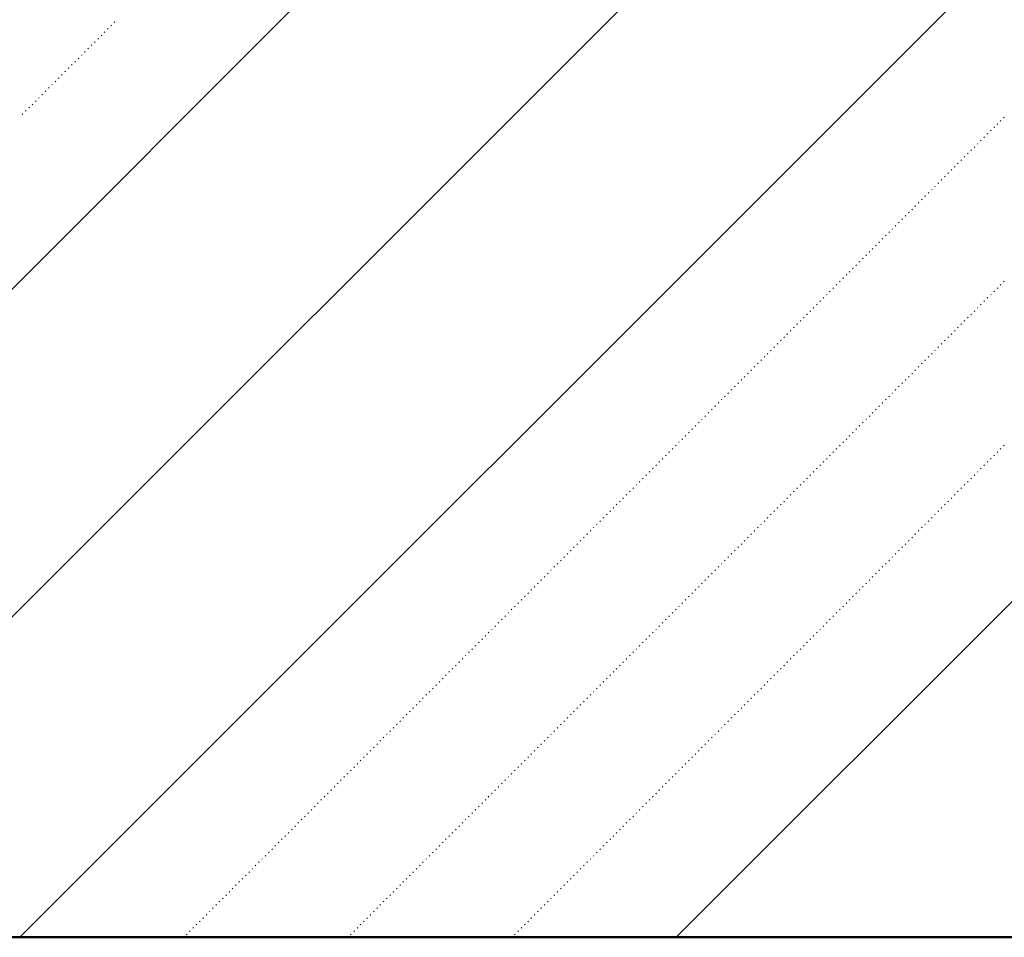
# Model space of a CAD drawing. Header units: millimetres. Extents: x 0 to 1260, y 0 to 297.
# Tile 10 of 104: x 55.46 to 60.76, y 111.87 to 116.81. Entities that reach past the tile are written whole.
import ezdxf

# ---------------------------------------------------------------- set-up
doc = ezdxf.new("R2010")
doc.units = ezdxf.units.MM
for name, pattern in [('K5LT32802', [0]), ('K5LT32806', [0]), ('K5LT_BASIC', [0])]:
    doc.linetypes.add(name, pattern=pattern)
doc.layers.add('Системный слой', color=7, linetype='Continuous')

# ---------------------------------------------------------------- blocks, each defined once
blk = doc.blocks.new('U86')
at = {"layer": 'Системный слой', "color": 7, "linetype": 'K5LT32802', "lineweight": 9}
for p, q in [((51.9222, 111.8654), (63.4126, 123.3558)), ((53.69, 111.8654), (63.8852, 122.0607)), ((55.4577, 111.8654), (63.8852, 120.2929)), ((58.9933, 111.8654), (63.8852, 116.7574))]:
    blk.add_line(p, q, dxfattribs=at)
at = {"layer": 'Системный слой', "color": 7, "linetype": 'K5LT32806', "lineweight": 18}
for p, q in [((55.9486, 116.7757), (55.9521, 116.7792)), ((55.9662, 116.7934), (55.9698, 116.7969)), ((55.8955, 116.7226), (55.8991, 116.7262)), ((55.9132, 116.7403), (55.9167, 116.7439)), ((55.9309, 116.758), (55.9344, 116.7615)), ((55.8425, 116.6696), (55.846, 116.6731)), ((55.8602, 116.6873), (55.8637, 116.6908)), ((55.8779, 116.705), (55.8814, 116.7085)), ((55.7895, 116.6166), (55.793, 116.6201)), ((55.8071, 116.6343), (55.8107, 116.6378)), ((55.8248, 116.6519), (55.8284, 116.6555)), ((55.7364, 116.5635), (55.74, 116.5671)), ((55.7541, 116.5812), (55.7576, 116.5848)), ((55.7718, 116.5989), (55.7753, 116.6024)), ((55.6834, 116.5105), (55.6869, 116.5141)), ((55.7011, 116.5282), (55.7046, 116.5317)), ((55.7188, 116.5459), (55.7223, 116.5494)), ((55.6304, 116.4575), (55.6339, 116.461)), ((55.648, 116.4752), (55.6516, 116.4787)), ((55.6657, 116.4928), (55.6693, 116.4964)), ((55.5773, 116.4044), (55.5809, 116.408)), ((55.595, 116.4221), (55.5985, 116.4257)), ((55.6127, 116.4398), (55.6162, 116.4433)), ((55.5243, 116.3514), (55.5278, 116.355)), ((55.542, 116.3691), (55.5455, 116.3726)), ((55.5597, 116.3868), (55.5632, 116.3903)), ((55.4713, 116.2984), (55.4748, 116.3019)), ((55.4889, 116.3161), (55.4925, 116.3196)), ((55.5066, 116.3337), (55.5102, 116.3373)), ((60.7215, 116.2453), (60.7251, 116.2489)), ((60.7392, 116.263), (60.7427, 116.2666)), ((60.7569, 116.2807), (60.7604, 116.2842)), ((60.6685, 116.1923), (60.672, 116.1959)), ((60.6862, 116.21), (60.6897, 116.2135)), ((60.7039, 116.2277), (60.7074, 116.2312)), ((60.6155, 116.1393), (60.619, 116.1428)), ((60.6331, 116.157), (60.6367, 116.1605)), ((60.6508, 116.1746), (60.6544, 116.1782)), ((60.5624, 116.0863), (60.566, 116.0898)), ((60.5801, 116.1039), (60.5837, 116.1075)), ((60.5978, 116.1216), (60.6013, 116.1251)), ((60.5094, 116.0332), (60.5129, 116.0368)), ((60.5271, 116.0509), (60.5306, 116.0544)), ((60.5448, 116.0686), (60.5483, 116.0721)), ((60.4564, 115.9802), (60.4599, 115.9837)), ((60.474, 115.9979), (60.4776, 116.0014)), ((60.4917, 116.0155), (60.4953, 116.0191)), ((60.4033, 115.9272), (60.4069, 115.9307)), ((60.421, 115.9448), (60.4246, 115.9484)), ((60.4387, 115.9625), (60.4422, 115.966)), ((60.3503, 115.8741), (60.3538, 115.8777)), ((60.368, 115.8918), (60.3715, 115.8953)), ((60.3857, 115.9095), (60.3892, 115.913)), ((60.2973, 115.8211), (60.3008, 115.8246)), ((60.3149, 115.8388), (60.3185, 115.8423)), ((60.3326, 115.8564), (60.3362, 115.86)), ((60.2442, 115.7681), (60.2478, 115.7716)), ((60.2619, 115.7857), (60.2655, 115.7893)), ((60.2796, 115.8034), (60.2831, 115.8069)), ((60.1912, 115.715), (60.1947, 115.7186)), ((60.2089, 115.7327), (60.2124, 115.7362)), ((60.2266, 115.7504), (60.2301, 115.7539)), ((60.1382, 115.662), (60.1417, 115.6655)), ((60.1559, 115.6797), (60.1594, 115.6832)), ((60.1735, 115.6973), (60.1771, 115.7009)), ((60.0851, 115.609), (60.0887, 115.6125)), ((60.1028, 115.6266), (60.1064, 115.6302)), ((60.1205, 115.6443), (60.124, 115.6478)), ((60.0321, 115.5559), (60.0356, 115.5595)), ((60.0498, 115.5736), (60.0533, 115.5771)), ((60.0675, 115.5913), (60.071, 115.5948)), ((59.9791, 115.5029), (59.9826, 115.5064)), ((59.9968, 115.5206), (60.0003, 115.5241)), ((60.0144, 115.5382), (60.018, 115.5418)), ((59.926, 115.4499), (59.9296, 115.4534)), ((59.9437, 115.4675), (59.9473, 115.4711)), ((59.9614, 115.4852), (59.9649, 115.4887)), ((59.873, 115.3968), (59.8765, 115.4004)), ((59.8907, 115.4145), (59.8942, 115.418)), ((59.9084, 115.4322), (59.9119, 115.4357)), ((60.7569, 115.3968), (60.7604, 115.4004)), ((59.82, 115.3438), (59.8235, 115.3473)), ((59.8377, 115.3615), (59.8412, 115.365)), ((59.8553, 115.3791), (59.8589, 115.3827)), ((60.7039, 115.3438), (60.7074, 115.3473)), ((60.7215, 115.3615), (60.7251, 115.365)), ((60.7392, 115.3791), (60.7427, 115.3827)), ((59.7669, 115.2908), (59.7705, 115.2943)), ((59.7846, 115.3084), (59.7882, 115.312)), ((59.8023, 115.3261), (59.8058, 115.3296)), ((60.6508, 115.2908), (60.6544, 115.2943)), ((60.6685, 115.3084), (60.672, 115.312)), ((60.6862, 115.3261), (60.6897, 115.3296)), ((59.7139, 115.2377), (59.7174, 115.2413)), ((59.7316, 115.2554), (59.7351, 115.2589)), ((59.7493, 115.2731), (59.7528, 115.2766)), ((60.5978, 115.2377), (60.6013, 115.2413)), ((60.6155, 115.2554), (60.619, 115.2589)), ((60.6331, 115.2731), (60.6367, 115.2766)), ((59.6609, 115.1847), (59.6644, 115.1882)), ((59.6786, 115.2024), (59.6821, 115.2059)), ((59.6962, 115.22), (59.6998, 115.2236)), ((60.5448, 115.1847), (60.5483, 115.1882)), ((60.5624, 115.2024), (60.566, 115.2059)), ((60.5801, 115.22), (60.5837, 115.2236)), ((59.6078, 115.1317), (59.6114, 115.1352)), ((59.6255, 115.1493), (59.6291, 115.1529)), ((59.6432, 115.167), (59.6467, 115.1705)), ((60.4917, 115.1317), (60.4953, 115.1352)), ((60.5094, 115.1493), (60.5129, 115.1529)), ((60.5271, 115.167), (60.5306, 115.1705)), ((59.5548, 115.0786), (59.5583, 115.0822)), ((59.5725, 115.0963), (59.576, 115.0998)), ((59.5902, 115.114), (59.5937, 115.1175)), ((60.4387, 115.0786), (60.4422, 115.0822)), ((60.4564, 115.0963), (60.4599, 115.0998)), ((60.474, 115.114), (60.4776, 115.1175)), ((59.5018, 115.0256), (59.5053, 115.0291)), ((59.5195, 115.0433), (59.523, 115.0468)), ((59.5371, 115.0609), (59.5407, 115.0645)), ((60.3857, 115.0256), (60.3892, 115.0291)), ((60.4033, 115.0433), (60.4069, 115.0468)), ((60.421, 115.0609), (60.4246, 115.0645)), ((59.4487, 114.9726), (59.4523, 114.9761)), ((59.4664, 114.9902), (59.47, 114.9938)), ((59.4841, 115.0079), (59.4876, 115.0114)), ((60.3326, 114.9726), (60.3362, 114.9761)), ((60.3503, 114.9902), (60.3538, 114.9938)), ((60.368, 115.0079), (60.3715, 115.0114)), ((59.3957, 114.9195), (59.3992, 114.9231)), ((59.4134, 114.9372), (59.4169, 114.9407)), ((59.4311, 114.9549), (59.4346, 114.9584)), ((60.2796, 114.9195), (60.2831, 114.9231)), ((60.2973, 114.9372), (60.3008, 114.9407)), ((60.3149, 114.9549), (60.3185, 114.9584)), ((59.3427, 114.8665), (59.3462, 114.87)), ((59.3604, 114.8842), (59.3639, 114.8877)), ((59.378, 114.9018), (59.3816, 114.9054)), ((60.2266, 114.8665), (60.2301, 114.87)), ((60.2442, 114.8842), (60.2478, 114.8877)), ((60.2619, 114.9018), (60.2655, 114.9054)), ((59.2896, 114.8135), (59.2932, 114.817)), ((59.3073, 114.8311), (59.3109, 114.8347)), ((59.325, 114.8488), (59.3285, 114.8523)), ((60.1735, 114.8135), (60.1771, 114.817)), ((60.1912, 114.8311), (60.1947, 114.8347)), ((60.2089, 114.8488), (60.2124, 114.8523)), ((59.2366, 114.7604), (59.2401, 114.764)), ((59.2543, 114.7781), (59.2578, 114.7816)), ((59.272, 114.7958), (59.2755, 114.7993)), ((60.1205, 114.7604), (60.124, 114.764)), ((60.1382, 114.7781), (60.1417, 114.7816)), ((60.1559, 114.7958), (60.1594, 114.7993)), ((59.1836, 114.7074), (59.1871, 114.7109)), ((59.2013, 114.7251), (59.2048, 114.7286)), ((59.2189, 114.7427), (59.2225, 114.7463)), ((60.0675, 114.7074), (60.071, 114.7109)), ((60.0851, 114.7251), (60.0887, 114.7286)), ((60.1028, 114.7427), (60.1064, 114.7463)), ((59.1305, 114.6544), (59.1341, 114.6579)), ((59.1482, 114.672), (59.1518, 114.6756)), ((59.1659, 114.6897), (59.1694, 114.6933)), ((60.0144, 114.6544), (60.018, 114.6579)), ((60.0321, 114.672), (60.0356, 114.6756)), ((60.0498, 114.6897), (60.0533, 114.6933)), ((59.0775, 114.6013), (59.081, 114.6049)), ((59.0952, 114.619), (59.0987, 114.6225)), ((59.1129, 114.6367), (59.1164, 114.6402)), ((59.9614, 114.6013), (59.9649, 114.6049)), ((59.9791, 114.619), (59.9826, 114.6225)), ((59.9968, 114.6367), (60.0003, 114.6402)), ((59.0245, 114.5483), (59.028, 114.5518)), ((59.0422, 114.566), (59.0457, 114.5695)), ((59.0598, 114.5836), (59.0634, 114.5872)), ((59.9084, 114.5483), (59.9119, 114.5518)), ((59.926, 114.566), (59.9296, 114.5695)), ((59.9437, 114.5836), (59.9473, 114.5872)), ((58.9714, 114.4953), (58.975, 114.4988)), ((58.9891, 114.5129), (58.9927, 114.5165)), ((59.0068, 114.5306), (59.0103, 114.5342)), ((59.8553, 114.4953), (59.8589, 114.4988)), ((59.873, 114.5129), (59.8765, 114.5165)), ((59.8907, 114.5306), (59.8942, 114.5342)), ((60.7392, 114.4953), (60.7427, 114.4988)), ((60.7569, 114.5129), (60.7604, 114.5165)), ((58.9184, 114.4422), (58.9219, 114.4458)), ((58.9361, 114.4599), (58.9396, 114.4634)), ((58.9538, 114.4776), (58.9573, 114.4811)), ((59.8023, 114.4422), (59.8058, 114.4458)), ((59.82, 114.4599), (59.8235, 114.4634)), ((59.8377, 114.4776), (59.8412, 114.4811)), ((60.6862, 114.4422), (60.6897, 114.4458)), ((60.7039, 114.4599), (60.7074, 114.4634)), ((60.7215, 114.4776), (60.7251, 114.4811)), ((58.8654, 114.3892), (58.8689, 114.3927)), ((58.8831, 114.4069), (58.8866, 114.4104)), ((58.9007, 114.4245), (58.9043, 114.4281)), ((59.7493, 114.3892), (59.7528, 114.3927)), ((59.7669, 114.4069), (59.7705, 114.4104)), ((59.7846, 114.4245), (59.7882, 114.4281)), ((60.6331, 114.3892), (60.6367, 114.3927)), ((60.6508, 114.4069), (60.6544, 114.4104)), ((60.6685, 114.4245), (60.672, 114.4281)), ((58.8123, 114.3362), (58.8159, 114.3397)), ((58.83, 114.3538), (58.8336, 114.3574)), ((58.8477, 114.3715), (58.8512, 114.3751)), ((59.6962, 114.3362), (59.6998, 114.3397)), ((59.7139, 114.3538), (59.7174, 114.3574)), ((59.7316, 114.3715), (59.7351, 114.3751)), ((60.5801, 114.3362), (60.5837, 114.3397)), ((60.5978, 114.3538), (60.6013, 114.3574)), ((60.6155, 114.3715), (60.619, 114.3751)), ((58.7593, 114.2831), (58.7629, 114.2867)), ((58.777, 114.3008), (58.7805, 114.3043)), ((58.7947, 114.3185), (58.7982, 114.322)), ((59.6432, 114.2831), (59.6467, 114.2867)), ((59.6609, 114.3008), (59.6644, 114.3043)), ((59.6786, 114.3185), (59.6821, 114.322)), ((60.5271, 114.2831), (60.5306, 114.2867)), ((60.5448, 114.3008), (60.5483, 114.3043)), ((60.5624, 114.3185), (60.566, 114.322)), ((58.7063, 114.2301), (58.7098, 114.2336)), ((58.724, 114.2478), (58.7275, 114.2513)), ((58.7416, 114.2655), (58.7452, 114.269)), ((59.5902, 114.2301), (59.5937, 114.2336)), ((59.6078, 114.2478), (59.6114, 114.2513)), ((59.6255, 114.2655), (59.6291, 114.269)), ((60.474, 114.2301), (60.4776, 114.2336)), ((60.4917, 114.2478), (60.4953, 114.2513)), ((60.5094, 114.2655), (60.5129, 114.269)), ((58.6532, 114.1771), (58.6568, 114.1806)), ((58.6709, 114.1947), (58.6745, 114.1983)), ((58.6886, 114.2124), (58.6921, 114.216)), ((59.5371, 114.1771), (59.5407, 114.1806)), ((59.5548, 114.1947), (59.5583, 114.1983)), ((59.5725, 114.2124), (59.576, 114.216)), ((60.421, 114.1771), (60.4246, 114.1806)), ((60.4387, 114.1947), (60.4422, 114.1983)), ((60.4564, 114.2124), (60.4599, 114.216)), ((58.6002, 114.124), (58.6038, 114.1276)), ((58.6179, 114.1417), (58.6214, 114.1452)), ((58.6356, 114.1594), (58.6391, 114.1629)), ((59.4841, 114.124), (59.4876, 114.1276)), ((59.5018, 114.1417), (59.5053, 114.1452)), ((59.5195, 114.1594), (59.523, 114.1629)), ((60.368, 114.124), (60.3715, 114.1276)), ((60.3857, 114.1417), (60.3892, 114.1452)), ((60.4033, 114.1594), (60.4069, 114.1629)), ((58.5472, 114.071), (58.5507, 114.0745)), ((58.5649, 114.0887), (58.5684, 114.0922)), ((58.5825, 114.1064), (58.5861, 114.1099)), ((59.4311, 114.071), (59.4346, 114.0745)), ((59.4487, 114.0887), (59.4523, 114.0922)), ((59.4664, 114.1064), (59.47, 114.1099)), ((60.3149, 114.071), (60.3185, 114.0745)), ((60.3326, 114.0887), (60.3362, 114.0922)), ((60.3503, 114.1064), (60.3538, 114.1099)), ((58.4941, 114.018), (58.4977, 114.0215)), ((58.5118, 114.0356), (58.5154, 114.0392)), ((58.5295, 114.0533), (58.533, 114.0569)), ((59.378, 114.018), (59.3816, 114.0215)), ((59.3957, 114.0356), (59.3992, 114.0392)), ((59.4134, 114.0533), (59.4169, 114.0569)), ((60.2619, 114.018), (60.2655, 114.0215)), ((60.2796, 114.0356), (60.2831, 114.0392)), ((60.2973, 114.0533), (60.3008, 114.0569)), ((58.4411, 113.9649), (58.4447, 113.9685)), ((58.4588, 113.9826), (58.4623, 113.9861)), ((58.4765, 114.0003), (58.48, 114.0038)), ((59.325, 113.9649), (59.3285, 113.9685)), ((59.3427, 113.9826), (59.3462, 113.9861)), ((59.3604, 114.0003), (59.3639, 114.0038)), ((60.2089, 113.9649), (60.2124, 113.9685)), ((60.2266, 113.9826), (60.2301, 113.9861)), ((60.2442, 114.0003), (60.2478, 114.0038)), ((58.3881, 113.9119), (58.3916, 113.9154)), ((58.4058, 113.9296), (58.4093, 113.9331)), ((58.4234, 113.9473), (58.427, 113.9508)), ((59.272, 113.9119), (59.2755, 113.9154)), ((59.2896, 113.9296), (59.2932, 113.9331)), ((59.3073, 113.9473), (59.3109, 113.9508)), ((60.1559, 113.9119), (60.1594, 113.9154)), ((60.1735, 113.9296), (60.1771, 113.9331)), ((60.1912, 113.9473), (60.1947, 113.9508)), ((58.3351, 113.8589), (58.3386, 113.8624)), ((58.3527, 113.8765), (58.3563, 113.8801)), ((58.3704, 113.8942), (58.3739, 113.8978)), ((59.2189, 113.8589), (59.2225, 113.8624)), ((59.2366, 113.8765), (59.2401, 113.8801)), ((59.2543, 113.8942), (59.2578, 113.8978)), ((60.1028, 113.8589), (60.1064, 113.8624)), ((60.1205, 113.8765), (60.124, 113.8801)), ((60.1382, 113.8942), (60.1417, 113.8978)), ((58.282, 113.8058), (58.2856, 113.8094)), ((58.2997, 113.8235), (58.3032, 113.827)), ((58.3174, 113.8412), (58.3209, 113.8447)), ((59.1659, 113.8058), (59.1694, 113.8094)), ((59.1836, 113.8235), (59.1871, 113.827)), ((59.2013, 113.8412), (59.2048, 113.8447)), ((60.0498, 113.8058), (60.0533, 113.8094)), ((60.0675, 113.8235), (60.071, 113.827)), ((60.0851, 113.8412), (60.0887, 113.8447)), ((58.229, 113.7528), (58.2325, 113.7563)), ((58.2467, 113.7705), (58.2502, 113.774)), ((58.2643, 113.7882), (58.2679, 113.7917)), ((59.1129, 113.7528), (59.1164, 113.7563)), ((59.1305, 113.7705), (59.1341, 113.774)), ((59.1482, 113.7882), (59.1518, 113.7917)), ((59.9968, 113.7528), (60.0003, 113.7563)), ((60.0144, 113.7705), (60.018, 113.774)), ((60.0321, 113.7882), (60.0356, 113.7917)), ((58.176, 113.6998), (58.1795, 113.7033)), ((58.1936, 113.7174), (58.1972, 113.721)), ((58.2113, 113.7351), (58.2148, 113.7387)), ((59.0598, 113.6998), (59.0634, 113.7033)), ((59.0775, 113.7174), (59.081, 113.721)), ((59.0952, 113.7351), (59.0987, 113.7387)), ((59.9437, 113.6998), (59.9473, 113.7033)), ((59.9614, 113.7174), (59.9649, 113.721)), ((59.9791, 113.7351), (59.9826, 113.7387)), ((58.1229, 113.6467), (58.1265, 113.6503)), ((58.1406, 113.6644), (58.1441, 113.6679)), ((58.1583, 113.6821), (58.1618, 113.6856)), ((59.0068, 113.6467), (59.0103, 113.6503)), ((59.0245, 113.6644), (59.028, 113.6679)), ((59.0422, 113.6821), (59.0457, 113.6856)), ((59.8907, 113.6467), (59.8942, 113.6503)), ((59.9084, 113.6644), (59.9119, 113.6679)), ((59.926, 113.6821), (59.9296, 113.6856)), ((58.0699, 113.5937), (58.0734, 113.5972)), ((58.0876, 113.6114), (58.0911, 113.6149)), ((58.1052, 113.6291), (58.1088, 113.6326)), ((58.9538, 113.5937), (58.9573, 113.5972)), ((58.9714, 113.6114), (58.975, 113.6149)), ((58.9891, 113.6291), (58.9927, 113.6326)), ((59.8377, 113.5937), (59.8412, 113.5972)), ((59.8553, 113.6114), (59.8589, 113.6149)), ((59.873, 113.6291), (59.8765, 113.6326)), ((58.0169, 113.5407), (58.0204, 113.5442)), ((58.0345, 113.5583), (58.0381, 113.5619)), ((58.0522, 113.576), (58.0557, 113.5796)), ((58.9007, 113.5407), (58.9043, 113.5442)), ((58.9184, 113.5583), (58.9219, 113.5619)), ((58.9361, 113.576), (58.9396, 113.5796)), ((59.7846, 113.5407), (59.7882, 113.5442)), ((59.8023, 113.5583), (59.8058, 113.5619)), ((59.82, 113.576), (59.8235, 113.5796)), ((57.9638, 113.4876), (57.9674, 113.4912)), ((57.9815, 113.5053), (57.985, 113.5088)), ((57.9992, 113.523), (58.0027, 113.5265)), ((58.8477, 113.4876), (58.8512, 113.4912)), ((58.8654, 113.5053), (58.8689, 113.5088)), ((58.8831, 113.523), (58.8866, 113.5265)), ((59.7316, 113.4876), (59.7351, 113.4912)), ((59.7493, 113.5053), (59.7528, 113.5088)), ((59.7669, 113.523), (59.7705, 113.5265)), ((57.9108, 113.4346), (57.9143, 113.4381)), ((57.9285, 113.4523), (57.932, 113.4558)), ((57.9461, 113.47), (57.9497, 113.4735)), ((58.7947, 113.4346), (58.7982, 113.4381)), ((58.8123, 113.4523), (58.8159, 113.4558)), ((58.83, 113.47), (58.8336, 113.4735)), ((59.6786, 113.4346), (59.6821, 113.4381)), ((59.6962, 113.4523), (59.6998, 113.4558)), ((59.7139, 113.47), (59.7174, 113.4735)), ((57.8578, 113.3816), (57.8613, 113.3851)), ((57.8754, 113.3992), (57.879, 113.4028)), ((57.8931, 113.4169), (57.8966, 113.4205)), ((58.7416, 113.3816), (58.7452, 113.3851)), ((58.7593, 113.3992), (58.7629, 113.4028)), ((58.777, 113.4169), (58.7805, 113.4205)), ((59.6255, 113.3816), (59.6291, 113.3851)), ((59.6432, 113.3992), (59.6467, 113.4028)), ((59.6609, 113.4169), (59.6644, 113.4205)), ((57.8047, 113.3285), (57.8083, 113.3321)), ((57.8224, 113.3462), (57.8259, 113.3497)), ((57.8401, 113.3639), (57.8436, 113.3674)), ((58.6886, 113.3285), (58.6921, 113.3321)), ((58.7063, 113.3462), (58.7098, 113.3497)), ((58.724, 113.3639), (58.7275, 113.3674)), ((59.5725, 113.3285), (59.576, 113.3321)), ((59.5902, 113.3462), (59.5937, 113.3497)), ((59.6078, 113.3639), (59.6114, 113.3674)), ((57.7517, 113.2755), (57.7552, 113.279)), ((57.7694, 113.2932), (57.7729, 113.2967)), ((57.787, 113.3109), (57.7906, 113.3144)), ((58.6356, 113.2755), (58.6391, 113.279)), ((58.6532, 113.2932), (58.6568, 113.2967)), ((58.6709, 113.3109), (58.6745, 113.3144)), ((59.5195, 113.2755), (59.523, 113.279)), ((59.5371, 113.2932), (59.5407, 113.2967)), ((59.5548, 113.3109), (59.5583, 113.3144)), ((57.6987, 113.2225), (57.7022, 113.226)), ((57.7163, 113.2401), (57.7199, 113.2437)), ((57.734, 113.2578), (57.7375, 113.2614)), ((58.5825, 113.2225), (58.5861, 113.226)), ((58.6002, 113.2401), (58.6038, 113.2437)), ((58.6179, 113.2578), (58.6214, 113.2614)), ((59.4664, 113.2225), (59.47, 113.226)), ((59.4841, 113.2401), (59.4876, 113.2437)), ((59.5018, 113.2578), (59.5053, 113.2614)), ((57.6456, 113.1694), (57.6492, 113.173)), ((57.6633, 113.1871), (57.6668, 113.1906)), ((57.681, 113.2048), (57.6845, 113.2083)), ((58.5295, 113.1694), (58.533, 113.173)), ((58.5472, 113.1871), (58.5507, 113.1906)), ((58.5649, 113.2048), (58.5684, 113.2083)), ((59.4134, 113.1694), (59.4169, 113.173)), ((59.4311, 113.1871), (59.4346, 113.1906)), ((59.4487, 113.2048), (59.4523, 113.2083)), ((57.5926, 113.1164), (57.5961, 113.1199)), ((57.6103, 113.1341), (57.6138, 113.1376)), ((57.6279, 113.1518), (57.6315, 113.1553)), ((58.4765, 113.1164), (58.48, 113.1199)), ((58.4941, 113.1341), (58.4977, 113.1376)), ((58.5118, 113.1518), (58.5154, 113.1553)), ((59.3604, 113.1164), (59.3639, 113.1199)), ((59.378, 113.1341), (59.3816, 113.1376)), ((59.3957, 113.1518), (59.3992, 113.1553)), ((57.5396, 113.0634), (57.5431, 113.0669)), ((57.5572, 113.081), (57.5608, 113.0846)), ((57.5749, 113.0987), (57.5784, 113.1023)), ((58.4234, 113.0634), (58.427, 113.0669)), ((58.4411, 113.081), (58.4447, 113.0846)), ((58.4588, 113.0987), (58.4623, 113.1023)), ((59.3073, 113.0634), (59.3109, 113.0669)), ((59.325, 113.081), (59.3285, 113.0846)), ((59.3427, 113.0987), (59.3462, 113.1023)), ((57.4865, 113.0103), (57.4901, 113.0139)), ((57.5042, 113.028), (57.5077, 113.0315)), ((57.5219, 113.0457), (57.5254, 113.0492)), ((58.3704, 113.0103), (58.3739, 113.0139)), ((58.3881, 113.028), (58.3916, 113.0315)), ((58.4058, 113.0457), (58.4093, 113.0492)), ((59.2543, 113.0103), (59.2578, 113.0139)), ((59.272, 113.028), (59.2755, 113.0315)), ((59.2896, 113.0457), (59.2932, 113.0492)), ((57.4335, 112.9573), (57.437, 112.9608)), ((57.4512, 112.975), (57.4547, 112.9785)), ((57.4688, 112.9927), (57.4724, 112.9962)), ((58.3174, 112.9573), (58.3209, 112.9608)), ((58.3351, 112.975), (58.3386, 112.9785)), ((58.3527, 112.9927), (58.3563, 112.9962)), ((59.2013, 112.9573), (59.2048, 112.9608)), ((59.2189, 112.975), (59.2225, 112.9785)), ((59.2366, 112.9927), (59.2401, 112.9962)), ((57.3805, 112.9043), (57.384, 112.9078)), ((57.3981, 112.9219), (57.4017, 112.9255)), ((57.4158, 112.9396), (57.4193, 112.9432)), ((58.2643, 112.9043), (58.2679, 112.9078)), ((58.282, 112.9219), (58.2856, 112.9255)), ((58.2997, 112.9396), (58.3032, 112.9432)), ((59.1482, 112.9043), (59.1518, 112.9078)), ((59.1659, 112.9219), (59.1694, 112.9255)), ((59.1836, 112.9396), (59.1871, 112.9432)), ((57.3274, 112.8512), (57.331, 112.8548)), ((57.3451, 112.8689), (57.3486, 112.8725)), ((57.3628, 112.8866), (57.3663, 112.8901)), ((58.2113, 112.8512), (58.2148, 112.8548)), ((58.229, 112.8689), (58.2325, 112.8725)), ((58.2467, 112.8866), (58.2502, 112.8901)), ((59.0952, 112.8512), (59.0987, 112.8548)), ((59.1129, 112.8689), (59.1164, 112.8725)), ((59.1305, 112.8866), (59.1341, 112.8901)), ((57.2744, 112.7982), (57.2779, 112.8017)), ((57.2921, 112.8159), (57.2956, 112.8194)), ((57.3097, 112.8336), (57.3133, 112.8371)), ((58.1583, 112.7982), (58.1618, 112.8017)), ((58.176, 112.8159), (58.1795, 112.8194)), ((58.1936, 112.8336), (58.1972, 112.8371)), ((59.0422, 112.7982), (59.0457, 112.8017)), ((59.0598, 112.8159), (59.0634, 112.8194)), ((59.0775, 112.8336), (59.081, 112.8371)), ((57.2214, 112.7452), (57.2249, 112.7487)), ((57.239, 112.7628), (57.2426, 112.7664)), ((57.2567, 112.7805), (57.2602, 112.7841)), ((58.1052, 112.7452), (58.1088, 112.7487)), ((58.1229, 112.7628), (58.1265, 112.7664)), ((58.1406, 112.7805), (58.1441, 112.7841)), ((58.9891, 112.7452), (58.9927, 112.7487)), ((59.0068, 112.7628), (59.0103, 112.7664)), ((59.0245, 112.7805), (59.028, 112.7841)), ((57.1683, 112.6921), (57.1719, 112.6957)), ((57.186, 112.7098), (57.1895, 112.7134)), ((57.2037, 112.7275), (57.2072, 112.731)), ((58.0522, 112.6921), (58.0557, 112.6957)), ((58.0699, 112.7098), (58.0734, 112.7134)), ((58.0876, 112.7275), (58.0911, 112.731)), ((58.9361, 112.6921), (58.9396, 112.6957)), ((58.9538, 112.7098), (58.9573, 112.7134)), ((58.9714, 112.7275), (58.975, 112.731)), ((57.1153, 112.6391), (57.1188, 112.6426)), ((57.133, 112.6568), (57.1365, 112.6603)), ((57.1506, 112.6745), (57.1542, 112.678)), ((57.9992, 112.6391), (58.0027, 112.6426)), ((58.0169, 112.6568), (58.0204, 112.6603)), ((58.0345, 112.6745), (58.0381, 112.678)), ((58.8831, 112.6391), (58.8866, 112.6426)), ((58.9007, 112.6568), (58.9043, 112.6603)), ((58.9184, 112.6745), (58.9219, 112.678)), ((57.0623, 112.5861), (57.0658, 112.5896)), ((57.0799, 112.6037), (57.0835, 112.6073)), ((57.0976, 112.6214), (57.1011, 112.625)), ((57.9461, 112.5861), (57.9497, 112.5896)), ((57.9638, 112.6037), (57.9674, 112.6073)), ((57.9815, 112.6214), (57.985, 112.625)), ((58.83, 112.5861), (58.8336, 112.5896)), ((58.8477, 112.6037), (58.8512, 112.6073)), ((58.8654, 112.6214), (58.8689, 112.625)), ((57.0092, 112.533), (57.0128, 112.5366)), ((57.0269, 112.5507), (57.0304, 112.5543)), ((57.0446, 112.5684), (57.0481, 112.5719)), ((57.8931, 112.533), (57.8966, 112.5366)), ((57.9108, 112.5507), (57.9143, 112.5543)), ((57.9285, 112.5684), (57.932, 112.5719)), ((58.777, 112.533), (58.7805, 112.5366)), ((58.7947, 112.5507), (58.7982, 112.5543)), ((58.8123, 112.5684), (58.8159, 112.5719)), ((56.9562, 112.48), (56.9597, 112.4835)), ((56.9739, 112.4977), (56.9774, 112.5012)), ((56.9915, 112.5154), (56.9951, 112.5189)), ((57.8401, 112.48), (57.8436, 112.4835)), ((57.8578, 112.4977), (57.8613, 112.5012)), ((57.8754, 112.5154), (57.879, 112.5189)), ((58.724, 112.48), (58.7275, 112.4835)), ((58.7416, 112.4977), (58.7452, 112.5012)), ((58.7593, 112.5154), (58.7629, 112.5189)), ((56.9032, 112.427), (56.9067, 112.4305)), ((56.9208, 112.4447), (56.9244, 112.4482)), ((56.9385, 112.4623), (56.9421, 112.4659)), ((57.787, 112.427), (57.7906, 112.4305)), ((57.8047, 112.4447), (57.8083, 112.4482)), ((57.8224, 112.4623), (57.8259, 112.4659)), ((58.6709, 112.427), (58.6745, 112.4305)), ((58.6886, 112.4447), (58.6921, 112.4482)), ((58.7063, 112.4623), (58.7098, 112.4659)), ((56.8501, 112.3739), (56.8537, 112.3775)), ((56.8678, 112.3916), (56.8713, 112.3952)), ((56.8855, 112.4093), (56.889, 112.4128)), ((57.734, 112.3739), (57.7375, 112.3775)), ((57.7517, 112.3916), (57.7552, 112.3952)), ((57.7694, 112.4093), (57.7729, 112.4128)), ((58.6179, 112.3739), (58.6214, 112.3775)), ((58.6356, 112.3916), (58.6391, 112.3952)), ((58.6532, 112.4093), (58.6568, 112.4128)), ((56.7971, 112.3209), (56.8006, 112.3244)), ((56.8148, 112.3386), (56.8183, 112.3421)), ((56.8324, 112.3563), (56.836, 112.3598)), ((57.681, 112.3209), (57.6845, 112.3244)), ((57.6987, 112.3386), (57.7022, 112.3421)), ((57.7163, 112.3563), (57.7199, 112.3598)), ((58.5649, 112.3209), (58.5684, 112.3244)), ((58.5825, 112.3386), (58.5861, 112.3421)), ((58.6002, 112.3563), (58.6038, 112.3598)), ((56.7441, 112.2679), (56.7476, 112.2714)), ((56.7617, 112.2856), (56.7653, 112.2891)), ((56.7794, 112.3032), (56.783, 112.3068)), ((57.6279, 112.2679), (57.6315, 112.2714)), ((57.6456, 112.2856), (57.6492, 112.2891)), ((57.6633, 112.3032), (57.6668, 112.3068)), ((58.5118, 112.2679), (58.5154, 112.2714)), ((58.5295, 112.2856), (58.533, 112.2891)), ((58.5472, 112.3032), (58.5507, 112.3068)), ((56.691, 112.2148), (56.6946, 112.2184)), ((56.7087, 112.2325), (56.7122, 112.2361)), ((56.7264, 112.2502), (56.7299, 112.2537)), ((57.5749, 112.2148), (57.5784, 112.2184)), ((57.5926, 112.2325), (57.5961, 112.2361)), ((57.6103, 112.2502), (57.6138, 112.2537)), ((58.4588, 112.2148), (58.4623, 112.2184)), ((58.4765, 112.2325), (58.48, 112.2361)), ((58.4941, 112.2502), (58.4977, 112.2537)), ((56.638, 112.1618), (56.6415, 112.1653)), ((56.6557, 112.1795), (56.6592, 112.183)), ((56.6733, 112.1972), (56.6769, 112.2007)), ((57.5219, 112.1618), (57.5254, 112.1653)), ((57.5396, 112.1795), (57.5431, 112.183)), ((57.5572, 112.1972), (57.5608, 112.2007)), ((58.4058, 112.1618), (58.4093, 112.1653)), ((58.4234, 112.1795), (58.427, 112.183)), ((58.4411, 112.1972), (58.4447, 112.2007)), ((56.585, 112.1088), (56.5885, 112.1123)), ((56.6026, 112.1265), (56.6062, 112.13)), ((56.6203, 112.1441), (56.6239, 112.1477)), ((57.4688, 112.1088), (57.4724, 112.1123)), ((57.4865, 112.1265), (57.4901, 112.13)), ((57.5042, 112.1441), (57.5077, 112.1477)), ((58.3527, 112.1088), (58.3563, 112.1123)), ((58.3704, 112.1265), (58.3739, 112.13)), ((58.3881, 112.1441), (58.3916, 112.1477)), ((56.5319, 112.0557), (56.5355, 112.0593)), ((56.5496, 112.0734), (56.5531, 112.077)), ((56.5673, 112.0911), (56.5708, 112.0946)), ((57.4158, 112.0557), (57.4193, 112.0593)), ((57.4335, 112.0734), (57.437, 112.077)), ((57.4512, 112.0911), (57.4547, 112.0946)), ((58.2997, 112.0557), (58.3032, 112.0593)), ((58.3174, 112.0734), (58.3209, 112.077)), ((58.3351, 112.0911), (58.3386, 112.0946)), ((56.4789, 112.0027), (56.4824, 112.0062)), ((56.4966, 112.0204), (56.5001, 112.0239)), ((56.5143, 112.0381), (56.5178, 112.0416)), ((57.3628, 112.0027), (57.3663, 112.0062)), ((57.3805, 112.0204), (57.384, 112.0239)), ((57.3981, 112.0381), (57.4017, 112.0416)), ((58.2467, 112.0027), (58.2502, 112.0062)), ((58.2643, 112.0204), (58.2679, 112.0239)), ((58.282, 112.0381), (58.2856, 112.0416)), ((56.4259, 111.9497), (56.4294, 111.9532)), ((56.4435, 111.9674), (56.4471, 111.9709)), ((56.4612, 111.985), (56.4648, 111.9886)), ((57.3097, 111.9497), (57.3133, 111.9532)), ((57.3274, 111.9674), (57.331, 111.9709)), ((57.3451, 111.985), (57.3486, 111.9886)), ((58.1936, 111.9497), (58.1972, 111.9532)), ((58.2113, 111.9674), (58.2148, 111.9709)), ((58.229, 111.985), (58.2325, 111.9886)), ((56.3728, 111.8966), (56.3764, 111.9002)), ((56.3905, 111.9143), (56.394, 111.9179)), ((56.4082, 111.932), (56.4117, 111.9355)), ((57.2567, 111.8966), (57.2602, 111.9002)), ((57.2744, 111.9143), (57.2779, 111.9179)), ((57.2921, 111.932), (57.2956, 111.9355)), ((58.1406, 111.8966), (58.1441, 111.9002)), ((58.1583, 111.9143), (58.1618, 111.9179)), ((58.176, 111.932), (58.1795, 111.9355)), ((56.3552, 111.879), (56.3587, 111.8825)), ((57.239, 111.879), (57.2426, 111.8825)), ((58.1229, 111.879), (58.1265, 111.8825))]:
    blk.add_line(p, q, dxfattribs=at)

msp = doc.modelspace()

# ---------------------------------------------------------------- linework, layer by layer
at = {"layer": 'Системный слой', "color": 7, "linetype": 'K5LT_BASIC', "lineweight": 50}
msp.add_line((63.88519, 111.86544), (43.88519, 111.86544), dxfattribs=at)

# ---------------------------------------------------------------- block references
at = {"layer": 'Системный слой'}
msp.add_blockref('U86', (0, 0), dxfattribs=at)

doc.saveas('drawing.dxf')
